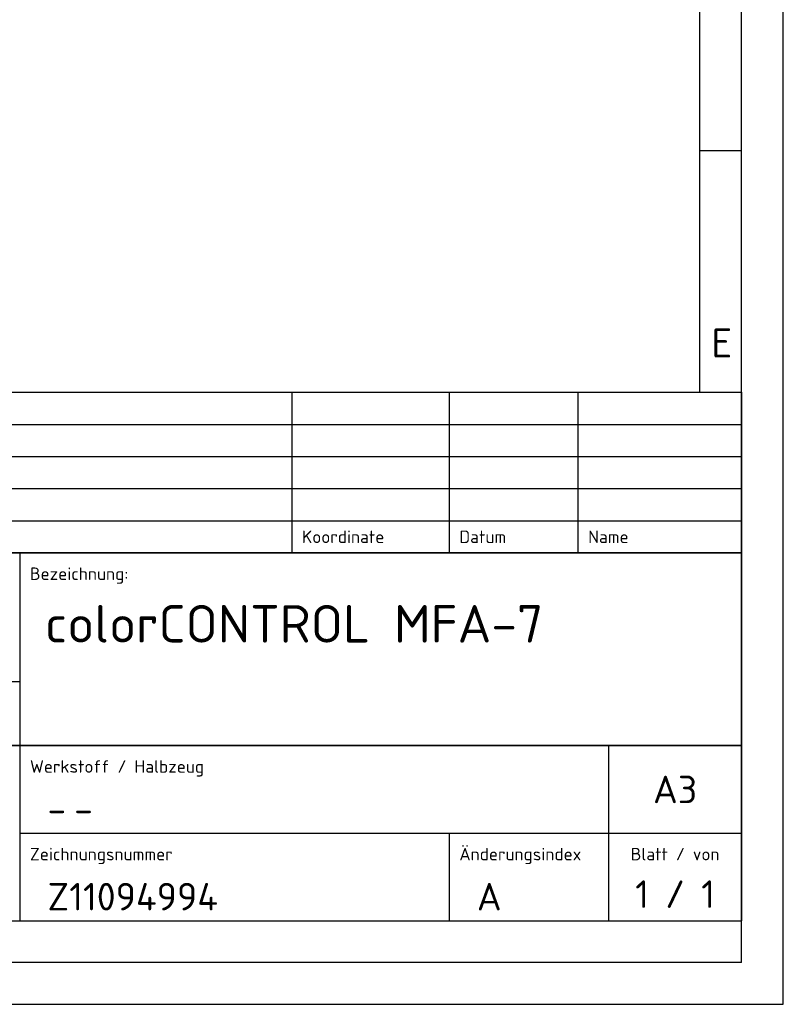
# Model space of a CAD drawing. Header units: millimetres. Extents: x 0 to 420, y 0 to 297.
# Tile 57 of 85: x 329 to 420, y 0 to 118. Entities that reach past the tile are written whole.
import ezdxf
from ezdxf.enums import TextEntityAlignment as Align

# ---------------------------------------------------------------- set-up
doc = ezdxf.new("R2010")
doc.units = ezdxf.units.MM
doc.header["$LTSCALE"] = 23.1
doc.layers.add('0000284035_0_RAHMEN', color=7, linetype='CONTINUOUS')
doc.styles.add('TEXTSTYLE_2', font='isocpeur.ttf')
doc.styles.add('TEXTSTYLE_9', font='isocpeur.ttf')

msp = doc.modelspace()

# ---------------------------------------------------------------- linework, layer by layer
at = {"layer": '0000284035_0_RAHMEN', "color": 1, "linetype": 'Continuous'}
for p, q in [((420, 0), (420, 297)), ((410, 73.3491), (410, 287)), ((410, 102.34), (415, 102.34)), ((230.025, 73.35), (415, 73.35)), ((361.1, 73.35), (361.1, 54.1)), ((379.965, 73.35), (379.965, 54.1)), ((395.4, 73.35), (395.4, 54.1)), ((415, 73.35), (415, 10)), ((230.025, 69.5), (415, 69.5)), ((230.025, 65.65), (415, 65.65)), ((230.025, 61.8), (415, 61.8)), ((230.025, 57.95), (415, 57.95)), ((230.025, 54.1), (415, 54.1)), ((328.515, 54.1), (328.515, 10)), ((230.025, 38.7), (328.515, 38.7)), ((281.23, 31), (415, 31)), ((399.075, 31), (399.075, 10)), ((328.515, 20.5), (415, 20.5)), ((379.965, 20.5), (379.965, 10)), ((230.025, 10), (415, 10)), ((0, 0), (420, 0))]:
    msp.add_line(p, q, dxfattribs=at)
at = {"layer": '0000284035_0_RAHMEN', "color": 7, "linetype": 'Continuous'}
for p, q in [((415, 5), (415, 292)), ((230.025, 73.35), (415, 73.35)), ((415, 54.1001), (230.025, 54.1)), ((230.025, 54.1), (415, 54.1)), ((415, 31), (281.23, 31)), ((230.025, 10), (415, 10)), ((415, 5), (20, 5))]:
    msp.add_line(p, q, dxfattribs=at)

# ---------------------------------------------------------------- texts
at = {"layer": '0000284035_0_RAHMEN', "color": 7, "linetype": 'Continuous', "style": 'TEXTSTYLE_2', "oblique": 0.000019}
msp.add_text('E', height=3.4932, dxfattribs=at).set_placement((411.38, 77.51))
at = {"layer": '0000284035_0_RAHMEN', "color": 7, "linetype": 'Continuous', "style": 'TEXTSTYLE_9'}
for s, height, p in [('Koordinate', 1.5, (362.325, 55.275)), ('Datum', 1.5, (381.19, 55.275)), ('Name', 1.5, (396.625, 55.275)), ('Bezeichnung:                                   ', 1.5, (329.74, 50.85)), ('colorCONTROL MFA-7', 4.5, (331.5375, 43.35)), ('Werkstoff / Halbzeug', 1.5, (329.74, 27.75)), ('-', 3.3, (331.8371, 21.75)), ('-', 3.3, (335.0404, 21.75)), ('Änderungsindex', 1.5, (381.19, 17.25)), ('Zeichnungsnummer', 1.5, (329.74, 17.25)), ('Z11094994', 3.3, (331.8371, 11.25)), ('A', 3.3, (383.2871, 11.25))]:
    msp.add_text(s, height=height, dxfattribs=at).set_placement(p)
for s, height, p in [('A3', 3.3, (407.0375, 24.1)), ('Blatt / von', 1.5, (407.0375, 17.25)), ('1', 3.3, (403.083, 11.55)), (' / ', 3.3, (407.0375, 11.55)), ('1', 3.3, (410.992, 11.55))]:
    msp.add_text(s, height=height, dxfattribs=at).set_placement(p, align=Align.CENTER)

doc.saveas('drawing.dxf')
